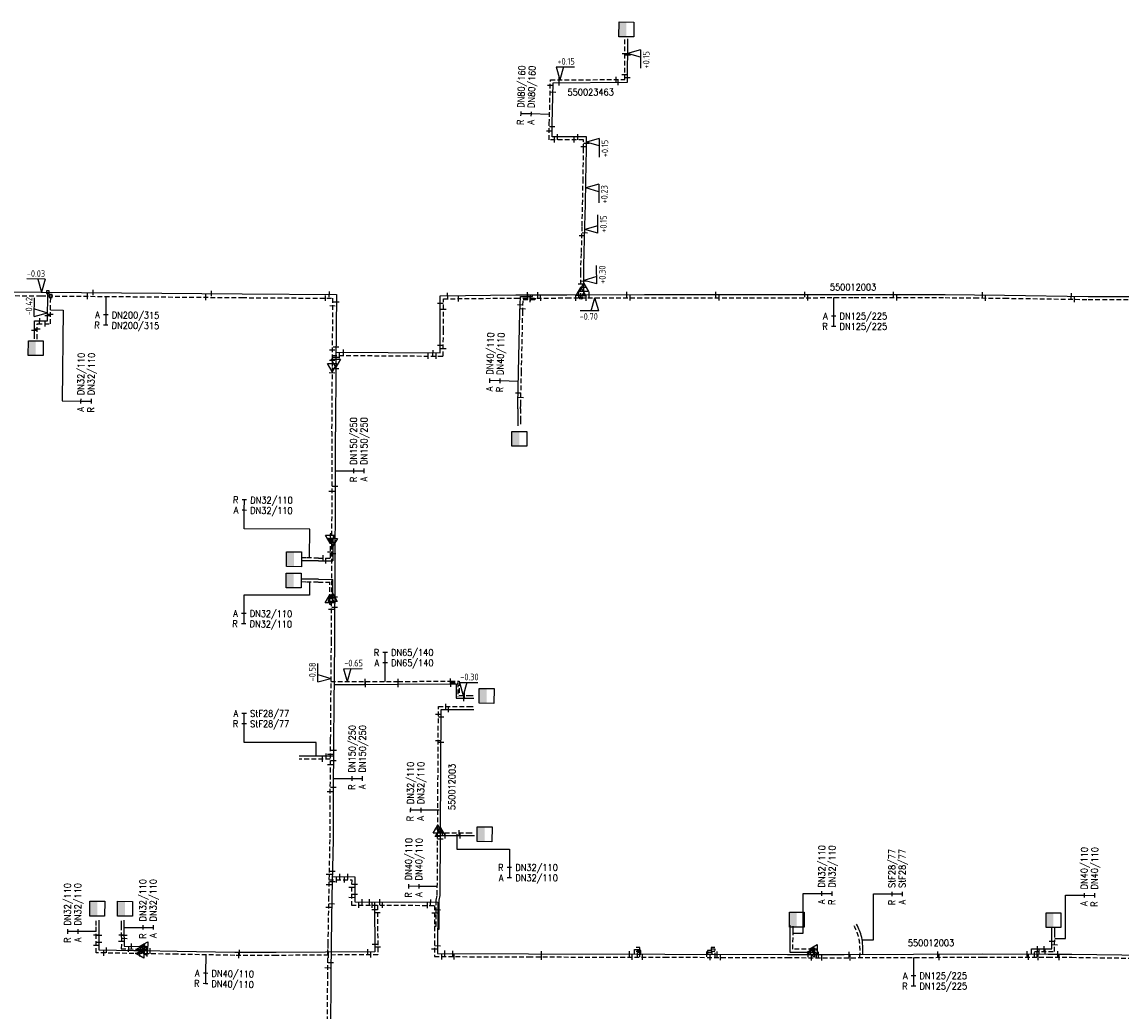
# Model space of a CAD drawing. Header units: millimetres. Extents: x 0 to 118862798, y 0 to 490252104.
# Tile 7 of 12: x 115270533 to 115419053, y 489338909 to 489472516. Entities that reach past the tile are written whole.
import ezdxf
from ezdxf.enums import TextEntityAlignment as Align

# ---------------------------------------------------------------- set-up
doc = ezdxf.new("R2010")
doc.units = ezdxf.units.MM
doc.header["$LTSCALE"] = 200
doc.linetypes.add('HIDDEN2', pattern=[4.7625, 3.175, -1.5875])
for name, color, linetype in [('WW-C-kastWM', 7, 'Continuous'), ('WW-C-mof', 7, 'Continuous'), ('WW-C-tstuk', 7, 'Continuous'), ('WW-C-VERLOOP', 7, 'Continuous'), ('WW-I-diam', 7, 'Continuous'), ('WW-I-info', 7, 'Continuous'), ('WW-I-NAP', 7, 'Continuous'), ('WW-L-aanvoer', 3, 'Continuous'), ('WW-L-retour', 3, 'HIDDEN2')]:
    doc.layers.add(name, color=color, linetype=linetype)
doc.styles.add('DIN17', font='ROMANS.SHX', dxfattribs={"width": 0.9})
doc.styles.add('ISOCP', font='ISOCP.SHX')

# ---------------------------------------------------------------- blocks, each defined once
blk = doc.blocks.new('LR-DIAB2')
at = {"color": 0, "linetype": 'Continuous', "lineweight": -3}
blk.add_line((0, 5), (0, 7.8), dxfattribs=at)
at = {"color": 0, "lineweight": -3}
blk.add_line((0, 0), (0, 5), dxfattribs=at)
for points in [[(0.61, 7.8), (0, 7.8), (-0.61, 7.8)], [(0.61, 5), (0, 5), (-0.61, 5)]]:
    blk.add_lwpolyline(points, dxfattribs=at)
at = {"color": 1, "lineweight": -3, "style": 'DIN17', "width": 0.9}
for tag, p in [('*1', (-1.61, 7.8)), ('*2', (-1.61, 5.02))]:
    blk.add_attdef(tag, text='', height=1.8, dxfattribs=at).set_placement(p, align=Align.MIDDLE_RIGHT)
for tag, p in [('*11', (1.61, 7.8)), ('*12', (1.61, 5))]:
    blk.add_attdef(tag, text='', height=1.8, dxfattribs=at).set_placement(p, align=Align.MIDDLE_LEFT)
blk = doc.blocks.new('LR-DIAO2')
at = {"color": 0, "lineweight": -3}
blk.add_line((0, 0), (0, -5), dxfattribs=at)
at = {"color": 0, "linetype": 'Continuous', "lineweight": -3}
blk.add_line((0, -5), (0, -7.8), dxfattribs=at)
at = {"color": 0, "lineweight": -3}
for points in [[(0.61, -5), (0, -5), (-0.61, -5)], [(0.61, -7.8), (0, -7.8), (-0.61, -7.8)]]:
    blk.add_lwpolyline(points, dxfattribs=at)
at = {"color": 1, "lineweight": -3, "style": 'DIN17', "width": 0.9}
for tag, p in [('*1', (-1.61, -5)), ('*2', (-1.61, -7.78))]:
    blk.add_attdef(tag, text='', height=1.8, dxfattribs=at).set_placement(p, align=Align.MIDDLE_RIGHT)
for tag, p in [('*11', (1.61, -5)), ('*12', (1.61, -7.8))]:
    blk.add_attdef(tag, text='', height=1.8, dxfattribs=at).set_placement(p, align=Align.MIDDLE_LEFT)
blk = doc.blocks.new('LR-mof')
at = {"color": 0, "linetype": 'ByBlock', "lineweight": -2}
blk.add_line((0, -0.75), (0, 0.75), dxfattribs=at)
blk = doc.blocks.new('LR-VERL')
at = {"color": 0, "linetype": 'ByBlock', "lineweight": -2}
blk.add_lwpolyline([(1.08, 0), (-1.08, -1.25), (-1.08, 1.25)], close=True, dxfattribs=at)
blk = doc.blocks.new('LR-smof')
at = {"color": 0, "linetype": 'ByBlock', "lineweight": -2}
blk.add_lwpolyline([(1, 0.5), (0, 0.5), (0, -0.5), (1, -0.5)], dxfattribs=at)
blk = doc.blocks.new('nap2')
at = {"color": 0, "linetype": 'Continuous', "lineweight": -3}
for p, q in [((1, 3.5), (-4, 3.5)), ((-1, 3.5), (0, 0)), ((1, 3.5), (0, 0))]:
    blk.add_line(p, q, dxfattribs=at)
at = {"color": 0, "linetype": 'Continuous', "lineweight": -3, "style": 'ISOCP'}
for tag, p in [('*1', (-1.5, 5)), ('*2', (-4, 1.5))]:
    blk.add_attdef(tag, text='', height=1.8, dxfattribs=at).set_placement(p, align=Align.MIDDLE)
blk = doc.blocks.new('nap1')
at = {"color": 0, "linetype": 'Continuous', "lineweight": -3}
for p, q in [((-1, 3.5), (0, 0)), ((-1, 3.5), (4, 3.5)), ((1, 3.5), (0, 0))]:
    blk.add_line(p, q, dxfattribs=at)
at = {"color": 0, "linetype": 'Continuous', "lineweight": -3, "style": 'ISOCP'}
for tag, p in [('*1', (1.7, 5)), ('*2', (4, 1.5))]:
    blk.add_attdef(tag, text='', height=1.8, dxfattribs=at).set_placement(p, align=Align.MIDDLE)
blk = doc.blocks.new('LR-tsb')
blk.add_circle((0, 0), 0.375)
blk = doc.blocks.new('LR-kastWM')
at = {"color": 0, "linetype": 'ByBlock', "lineweight": -3}
blk.add_lwpolyline([(-2, 2), (2, 2), (2, -2), (-2, -2)], close=True, dxfattribs=at)
at = {"color": 0}
blk.add_solid([(-2, -2), (0, -2), (-2, 2), (0, 2)], dxfattribs=at)
at = {"color": 7, "linetype": 'ByBlock', "lineweight": -3, "style": 'DIN17', "width": 0.7}
for tag, p in [('*1', (0, 5)), ('*2', (0, -5))]:
    blk.add_attdef(tag, text='', height=2.5, dxfattribs=at).set_placement(p, align=Align.MIDDLE)
at = {"color": 0, "linetype": 'ByBlock', "lineweight": -2, "style": 'DIN17', "width": 0.3, "flags": 1}
for tag, p in [('OCODE', (4.5, 1.25)), ('NCODE', (9.5, 1.25)), ('BC', (14.5, 1.25)), ('RK', (19.5, 1.25)), ('ST', (4.5, -1.25)), ('VCODE', (9.5, -1.25)), ('NIVO', (14.5, -1.25)), ('IMM', (19.5, -1.25))]:
    blk.add_attdef(tag, text='', height=1.8, dxfattribs=at).set_placement(p, align=Align.MIDDLE)
blk = doc.blocks.new('LR-tso')
blk.add_lwpolyline([(-0.375, -0.375), (0.375, -0.375), (0.375, 0.375), (-0.375, 0.375)], close=True)
blk = doc.blocks.new('LR-hyp')
at = {"color": 7, "linetype": 'ByBlock', "lineweight": -3, "style": 'DIN17', "width": 0.9}
blk.add_attdef('*1', text='', height=1.8, dxfattribs=at).set_placement((0, 0), align=Align.MIDDLE)
at = {"color": 7, "linetype": 'ByBlock', "lineweight": -2, "style": 'DIN17', "width": 0.9, "flags": 1}
blk.add_attdef('*2', text='', height=1.8, dxfattribs=at).set_placement((0, -5), align=Align.MIDDLE)

msp = doc.modelspace()

# ---------------------------------------------------------------- linework, layer by layer
at = {"layer": 'WW-I-diam'}
for p, q in [((115274388, 489433623), (115276087, 489433604)), ((115276087, 489433604), (115275954, 489421330)), ((115309393, 489404009), (115300525, 489404046)), ((115309364, 489400109), (115309393, 489404009)), ((115309353, 489396856), (115309340, 489395067)), ((115309340, 489395067), (115300493, 489395103)), ((115310268, 489375196), (115300528, 489375196)), ((115310268, 489373329), (115310268, 489375196)), ((115329248, 489362795), (115329248, 489360782)), ((115329248, 489360782), (115336341, 489360782)), ((115375985, 489349416), (115375990, 489354790)), ((115385481, 489348516), (115385481, 489354723)), ((115411425, 489348699), (115411429, 489354555)), ((115374641, 489349426), (115375985, 489349416)), ((115383971, 489348516), (115385481, 489348516)), ((115409964, 489348710), (115411425, 489348699))]:
    msp.add_line(p, q, dxfattribs=at)
at = {"layer": 'WW-L-aanvoer'}
for p, q in [((115352288, 489464370), (115352319, 489470239)), ((115342112, 489458758), (115342251, 489464312)), ((115342251, 489464312), (115352288, 489464370)), ((115342112, 489456984), (115342112, 489458758)), ((115346732, 489456984), (115342112, 489456984)), ((115346732, 489455355), (115346732, 489456984)), ((115346669, 489450997), (115346732, 489455355)), ((115346610, 489447842), (115346669, 489450997)), ((115346542, 489444956), (115346610, 489447842)), ((115346458, 489441379), (115346542, 489444956)), ((115346375, 489439638), (115346458, 489441379)), ((115346379, 489438697), (115346375, 489439638)), ((115346396, 489436637), (115346379, 489438697)), ((115251075, 489436222), (115273123, 489436030)), ((115273123, 489436030), (115300258, 489435795)), ((115273991, 489432126), (115274034, 489436022)), ((115300258, 489435795), (115312984, 489435707)), ((115312984, 489435707), (115312920, 489426438)), ((115344086, 489435657), (115354569, 489435693)), ((115346399, 489435665), (115346396, 489436637)), ((115354569, 489435693), (115368778, 489435684)), ((115368778, 489435684), (115382893, 489435707)), ((115382893, 489435707), (115395170, 489435703)), ((115395170, 489435703), (115399130, 489435667)), ((115399130, 489435667), (115403196, 489435624)), ((115327004, 489435543), (115337193, 489435645)), ((115327004, 489430842), (115327004, 489435543)), ((115337193, 489435645), (115344086, 489435657)), ((115337765, 489433286), (115337822, 489435411)), ((115337822, 489435411), (115339477, 489435415)), ((115339477, 489435415), (115339482, 489435649)), ((115403196, 489435624), (115414497, 489435450)), ((115414497, 489435450), (115425875, 489435434)), ((115337592, 489425214), (115337765, 489433286)), ((115272200, 489429694), (115272227, 489432145)), ((115272227, 489432145), (115273991, 489432126)), ((115326983, 489427802), (115327004, 489430842)), ((115312930, 489427899), (115326983, 489427802)), ((115312920, 489426438), (115312856, 489417155)), ((115337488, 489420859), (115337592, 489425214)), ((115337480, 489420269), (115337488, 489420859)), ((115337480, 489420267), (115337480, 489418844)), ((115337480, 489418844), (115337480, 489417981)), ((115312823, 489417156), (115312810, 489415220)), ((115312810, 489415220), (115312808, 489408557)), ((115312808, 489408557), (115312769, 489398983)), ((115312521, 489402225), (115312510, 489399727)), ((115312525, 489402990), (115312521, 489402225)), ((115312785, 489402989), (115312525, 489402990)), ((115308883, 489399733), (115308260, 489399737)), ((115310563, 489399720), (115308883, 489399733)), ((115310565, 489399720), (115312510, 489399727)), ((115312769, 489398983), (115312715, 489388861)), ((115308865, 489397240), (115308216, 489397244)), ((115310546, 489397227), (115308865, 489397240)), ((115310546, 489397227), (115312499, 489397219)), ((115312486, 489394770), (115312499, 489397219)), ((115312483, 489394183), (115312486, 489394770)), ((115312743, 489394181), (115312483, 489394183)), ((115312715, 489388861), (115312642, 489380091)), ((115312666, 489383022), (115316890, 489383033)), ((115316890, 489383033), (115321339, 489383050)), ((115321339, 489383050), (115328400, 489383089)), ((115328400, 489383089), (115329164, 489383093)), ((115329164, 489383093), (115329175, 489381155)), ((115329175, 489381155), (115330817, 489381164)), ((115330817, 489381164), (115331528, 489381159)), ((115312642, 489380091), (115312613, 489375591)), ((115327037, 489363105), (115327138, 489379647)), ((115327138, 489379647), (115330806, 489379647)), ((115330806, 489379647), (115331519, 489379647)), ((115312613, 489375591), (115312554, 489367695)), ((115312596, 489373329), (115307940, 489373329)), ((115312554, 489367695), (115312527, 489362069)), ((115326984, 489354498), (115327037, 489363105)), ((115312527, 489362069), (115312387, 489354338)), ((115327034, 489362605), (115330696, 489362605)), ((115330696, 489362605), (115331650, 489362605)), ((115312436, 489357063), (115315473, 489357051)), ((115315473, 489357051), (115315459, 489353644)), ((115312387, 489354338), (115312274, 489347969)), ((115326841, 489353862), (115326984, 489354498)), ((115315459, 489353644), (115326665, 489353598)), ((115318142, 489353633), (115318193, 489346896)), ((115326665, 489353598), (115326637, 489346690)), ((115326841, 489349979), (115326841, 489353862)), ((115280948, 489350461), (115280948, 489351190)), ((115284349, 489350439), (115284349, 489351173)), ((115280948, 489347146), (115280948, 489350461)), ((115284349, 489348879), (115284349, 489350439)), ((115326650, 489349980), (115326841, 489349979)), ((115374241, 489346827), (115374263, 489349738)), ((115374263, 489349738), (115374269, 489350502)), ((115409590, 489349477), (115409596, 489350236)), ((115284349, 489348875), (115284327, 489347687)), ((115409574, 489347314), (115409590, 489349477)), ((115285647, 489347060), (115280948, 489347146)), ((115284327, 489347687), (115286970, 489347638)), ((115286839, 489347038), (115285647, 489347060)), ((115291489, 489346952), (115286839, 489347038)), ((115286970, 489347638), (115287350, 489347631)), ((115287339, 489347029), (115287350, 489347631)), ((115299265, 489346808), (115291489, 489346952)), ((115304844, 489346796), (115299265, 489346808)), ((115318193, 489346896), (115304844, 489346796)), ((115312274, 489347969), (115312211, 489343893)), ((115326637, 489346690), (115338938, 489346640)), ((115338938, 489346640), (115357309, 489346603)), ((115353236, 489346611), (115353236, 489347222)), ((115353236, 489347222), (115353935, 489347222)), ((115357309, 489346603), (115373879, 489346543)), ((115363714, 489346832), (115363074, 489346832)), ((115363714, 489346580), (115363714, 489346832)), ((115376997, 489346827), (115374241, 489346827)), ((115377390, 489346827), (115376997, 489346827)), ((115377390, 489346539), (115377390, 489346827)), ((115381531, 489346533), (115400261, 489346611)), ((115400261, 489346611), (115409071, 489346603)), ((115406841, 489346605), (115406841, 489347314)), ((115406841, 489347314), (115409574, 489347314)), ((115409071, 489346603), (115412277, 489346592)), ((115412277, 489346592), (115424517, 489346410)), ((115373879, 489346543), (115381531, 489346533)), ((115312211, 489343893), (115312202, 489335962))]:
    msp.add_line(p, q, dxfattribs=at)
msp.add_spline([(115384048, 489346543), (115384048, 489347700), (115383904, 489348861), (115383217, 489350640)], degree=3, dxfattribs=at)
at = {"layer": 'WW-L-retour'}
for p, q in [((115351910, 489464748), (115351939, 489470241)), ((115341732, 489458763), (115341880, 489464689)), ((115341880, 489464689), (115351910, 489464748)), ((115341732, 489456604), (115341732, 489458763)), ((115346352, 489456604), (115341732, 489456604)), ((115346352, 489455357), (115346352, 489456604)), ((115346289, 489451003), (115346352, 489455357)), ((115346230, 489447850), (115346289, 489451003)), ((115346162, 489444965), (115346230, 489447850)), ((115346078, 489441393), (115346162, 489444965)), ((115345995, 489439646), (115346078, 489441393)), ((115345999, 489438696), (115345995, 489439646)), ((115345998, 489436115), (115345999, 489438696)), ((115250563, 489435711), (115273118, 489435515)), ((115346001, 489435239), (115345998, 489436115)), ((115273118, 489435515), (115300254, 489435280)), ((115274367, 489431742), (115274408, 489435504)), ((115300254, 489435280), (115312466, 489435196)), ((115312466, 489435196), (115312401, 489425831)), ((115327429, 489435123), (115337196, 489435220)), ((115327429, 489430841), (115327429, 489435123)), ((115337196, 489435220), (115344087, 489435232)), ((115338145, 489433277), (115338192, 489435032)), ((115338192, 489435032), (115339851, 489435036)), ((115339851, 489435036), (115339854, 489435225)), ((115344087, 489435232), (115354569, 489435268)), ((115354569, 489435268), (115368778, 489435259)), ((115368778, 489435259), (115382893, 489435282)), ((115382893, 489435282), (115395168, 489435278)), ((115395168, 489435278), (115399126, 489435242)), ((115399126, 489435242), (115403191, 489435199)), ((115403191, 489435199), (115414494, 489435025)), ((115414494, 489435025), (115425874, 489435009)), ((115337972, 489425206), (115338145, 489433277)), ((115272580, 489429690), (115272602, 489431761)), ((115272602, 489431761), (115274367, 489431742)), ((115327405, 489427374), (115327429, 489430841)), ((115312412, 489427477), (115327405, 489427374)), ((115312401, 489425831), (115312341, 489417159)), ((115337868, 489420852), (115337972, 489425206)), ((115337860, 489420264), (115337868, 489420852)), ((115337860, 489420267), (115337860, 489418841)), ((115337860, 489418841), (115337860, 489417981)), ((115312373, 489417159), (115312360, 489415221)), ((115312360, 489415221), (115312358, 489408558)), ((115312358, 489408558), (115312319, 489398985)), ((115312147, 489403371), (115312143, 489402658)), ((115312337, 489403371), (115312147, 489403371)), ((115312143, 489402658), (115312132, 489400106)), ((115308886, 489400113), (115308263, 489400117)), ((115310566, 489400100), (115308886, 489400113)), ((115310564, 489400100), (115312132, 489400106)), ((115312319, 489398985), (115312265, 489388864)), ((115308862, 489396860), (115308213, 489396864)), ((115310543, 489396847), (115308862, 489396860)), ((115310544, 489396847), (115312117, 489396841)), ((115312105, 489394578), (115312117, 489396841)), ((115312101, 489393805), (115312105, 489394578)), ((115312291, 489393804), (115312101, 489393805)), ((115312265, 489388864), (115312192, 489380094)), ((115312219, 489383401), (115316889, 489383413)), ((115316889, 489383413), (115321337, 489383430)), ((115321337, 489383430), (115328398, 489383469)), ((115328398, 489383469), (115329542, 489383476)), ((115328399, 489383279), (115329353, 489383285)), ((115329353, 489383285), (115329364, 489381346)), ((115329542, 489383476), (115329553, 489381537)), ((115329553, 489381537), (115330819, 489381544)), ((115330819, 489381544), (115331530, 489381539)), ((115312192, 489380094), (115312163, 489375594)), ((115326659, 489363485), (115326760, 489380027)), ((115326760, 489380027), (115330808, 489380027)), ((115330808, 489380027), (115331519, 489380027)), ((115312163, 489375594), (115312104, 489367697)), ((115312143, 489372949), (115307940, 489372949)), ((115312104, 489367697), (115312077, 489362074)), ((115326605, 489354615), (115326659, 489363485)), ((115326656, 489362985), (115330698, 489362985)), ((115330698, 489362985), (115331650, 489362985)), ((115312077, 489362074), (115311937, 489354346)), ((115311978, 489356640), (115315046, 489356627)), ((115315046, 489356627), (115315032, 489353221)), ((115311937, 489354346), (115311824, 489347976)), ((115326461, 489353905), (115326605, 489354615)), ((115315032, 489353221), (115326239, 489353175)), ((115318526, 489353206), (115318576, 489346519)), ((115326239, 489353175), (115326210, 489346267)), ((115326461, 489350361), (115326461, 489353905)), ((115280568, 489350463), (115280568, 489351190)), ((115283969, 489350441), (115283969, 489351173)), ((115280568, 489346773), (115280568, 489350463)), ((115283969, 489348879), (115283969, 489350441)), ((115326227, 489350362), (115326461, 489350361)), ((115374625, 489347252), (115374643, 489349735)), ((115374643, 489349735), (115374649, 489350500)), ((115409970, 489349474), (115409976, 489350233)), ((115283969, 489348882), (115283940, 489347314)), ((115409951, 489346934), (115409970, 489349474)), ((115285640, 489346680), (115280568, 489346773)), ((115283940, 489347314), (115286514, 489347266)), ((115286452, 489346665), (115285640, 489346680)), ((115291482, 489346572), (115286452, 489346665)), ((115286514, 489347266), (115286963, 489347258)), ((115286952, 489346656), (115286963, 489347258)), ((115299261, 489346428), (115291482, 489346572)), ((115311824, 489347976), (115311761, 489343897)), ((115353616, 489346185), (115353616, 489346842)), ((115353616, 489346842), (115354104, 489346842)), ((115364139, 489347257), (115363576, 489347257)), ((115364139, 489346153), (115364139, 489347257)), ((115377366, 489347252), (115374625, 489347252)), ((115377815, 489347252), (115377366, 489347252)), ((115377815, 489346113), (115377815, 489347252)), ((115407221, 489346180), (115407221, 489346934)), ((115407221, 489346934), (115409951, 489346934)), ((115304845, 489346416), (115299261, 489346428)), ((115318576, 489346519), (115304845, 489346416)), ((115326210, 489346267), (115338936, 489346215)), ((115338936, 489346215), (115357307, 489346178)), ((115357307, 489346178), (115373878, 489346118)), ((115373878, 489346118), (115381532, 489346108)), ((115381532, 489346108), (115400262, 489346186)), ((115400262, 489346186), (115409070, 489346178)), ((115409070, 489346178), (115412273, 489346167)), ((115412273, 489346167), (115424695, 489345982)), ((115311761, 489343897), (115311752, 489335962))]:
    msp.add_line(p, q, dxfattribs=at)
msp.add_spline([(115383668, 489346118), (115383668, 489347676), (115383532, 489348767), (115382863, 489350503)], degree=3, dxfattribs=at)

# ---------------------------------------------------------------- block references
at = {"layer": 'WW-C-kastWM', "linetype": 'Continuous'}
for p, xscale, yscale, zscale, rotation in [((115352143, 489471510), 500.0000000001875, 500.0000000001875, 500.0000000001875, 359.6507313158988), ((115272383, 489428453), 500.0000000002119, 500.0000000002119, 500.0000000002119, 359.5345744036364), ((115337680, 489416202), 499.9999999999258, 499.9999999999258, 499.9999999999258, 359.6714745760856), ((115307256, 489399941), 500.0000000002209, 500.0000000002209, 500.0000000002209, 359.5763047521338), ((115307214, 489397069), 499.999999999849, 499.999999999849, 499.999999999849, 359.5763047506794), ((115333265, 489381479), 499.9999999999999, 499.9999999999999, 499.9999999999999, 359.6103947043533), ((115332991, 489362786), 499.9999999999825, 499.9999999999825, 499.9999999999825, 359.5763047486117), ((115280689, 489352737), 499.9999999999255, 499.9999999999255, 499.9999999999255, 359.6180351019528), ((115284440, 489352723), 499.9999999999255, 499.9999999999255, 499.9999999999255, 359.6180351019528)]:
    msp.add_blockref('LR-kastWM', p, dxfattribs=dict(at, xscale=xscale, yscale=yscale, zscale=zscale, rotation=rotation))
at = {"layer": 'WW-C-kastWM', "linetype": 'Continuous', "xscale": 500, "yscale": 500, "zscale": 500}
for p in [(115375147, 489351244), (115409799, 489351172)]:
    msp.add_blockref('LR-kastWM', p, dxfattribs=at)
at = {"layer": 'WW-C-mof', "linetype": 'Continuous'}
for name, p, xscale, yscale, zscale, rotation in [('LR-mof', (115351928, 489468233), 500, 500, 500, 89.6964), ('LR-mof', (115352307, 489468044), 500, 500, 500, 89.6964), ('LR-mof', (115351913, 489465376), 500, 500, 500, 89.6964), ('LR-mof', (115341862, 489463948), 499.9999999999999, 499.9999999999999, 499.9999999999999, 88.56540000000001), ('LR-mof', (115343050, 489464316), 500, 500, 500, 0.3320000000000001), ('LR-mof', (115343073, 489464696), 500, 500, 500, 0.3320000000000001), ('LR-mof', (115350773, 489464741), 500, 500, 500, 0.3320000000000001), ('LR-mof', (115351045, 489464363), 500, 500, 500, 0.3320000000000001), ('LR-mof', (115352291, 489464980), 500, 500, 500, 89.6964), ('LR-mof', (115342219, 489463019), 499.9999999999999, 499.9999999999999, 499.9999999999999, 88.56540000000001), ('LR-mof', (115342112, 489458371), 500, 500, 500, 90), ('LR-mof', (115341732, 489457747), 500, 500, 500, 90), ('LR-mof', (115346352, 489455637), 500, 500, 500, 90), ('LR-mof', (115346732, 489456098), 500, 500, 500, 90), ('LR-mof', (115346131, 489443634), 500, 500, 500, 88.6495), ('LR-mof', (115346520, 489444006), 500, 500, 500, 88.6495), ('LR-mof', (115346388, 489437527), 499.9999999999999, 499.9999999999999, 499.9999999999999, 270.475), ('LR-mof', (115279370, 489435461), 500, 500, 500, 359.5035), ('LR-mof', (115280157, 489435969), 500, 500, 500, 359.5035), ('LR-mof', (115295360, 489435323), 500, 500, 500, 359.5035), ('LR-mof', (115296112, 489435831), 500, 500, 500, 359.5035), ('LR-mof', (115338776, 489435648), 500.0000000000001, 500.0000000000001, 500.0000000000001, 0.1029), ('LR-mof', (115338810, 489435413), 500.0000000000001, 500.0000000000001, 500.0000000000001, 0.138), ('LR-mof', (115340166, 489435650), 500.0000000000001, 500.0000000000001, 500.0000000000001, 0.1029), ('LR-mof', (115345998, 489437089), 499.9999999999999, 499.9999999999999, 499.9999999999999, 89.97500000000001), ('LR-mof', (115345699, 489435663), 500, 500, 500, 0.1969), ('LR-mof', (115347099, 489435668), 500, 500, 500, 0.1969), ('LR-mof', (115352209, 489435685), 500, 500, 500, 0.1969), ('LR-mof', (115364215, 489435687), 500.0000000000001, 500.0000000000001, 500.0000000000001, 359.9632), ('LR-mof', (115376217, 489435696), 499.9999999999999, 499.9999999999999, 499.9999999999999, 0.09269999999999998), ('LR-mof', (115388215, 489435705), 500.0000000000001, 500.0000000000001, 500.0000000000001, 359.9785), ('LR-mof', (115400230, 489435655), 499.9999999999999, 499.9999999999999, 499.9999999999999, 359.3908), ('LR-mof', (115412217, 489435485), 499.9999999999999, 499.9999999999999, 499.9999999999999, 359.1186), ('LR-mof', (115329455, 489435143), 500, 500, 500, 0.5721), ('LR-mof', (115339153, 489435034), 500.0000000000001, 500.0000000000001, 500.0000000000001, 0.138), ('LR-mof', (115339182, 489435224), 500.0000000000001, 500.0000000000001, 500.0000000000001, 0.1029), ('LR-mof', (115340563, 489435226), 500.0000000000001, 500.0000000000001, 500.0000000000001, 0.1029), ('LR-mof', (115345301, 489435237), 500, 500, 500, 0.1969), ('LR-mof', (115346701, 489435241), 500, 500, 500, 0.1969), ('LR-mof', (115352634, 489435262), 500, 500, 500, 0.1969), ('LR-mof', (115364663, 489435262), 500.0000000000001, 500.0000000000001, 500.0000000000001, 359.9632), ('LR-mof', (115376653, 489435272), 499.9999999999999, 499.9999999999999, 499.9999999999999, 0.09269999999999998), ('LR-mof', (115388646, 489435280), 500.0000000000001, 500.0000000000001, 500.0000000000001, 359.9785), ('LR-mof', (115400626, 489435226), 499.9999999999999, 499.9999999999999, 499.9999999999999, 359.3908), ('LR-mof', (115412639, 489435045), 499.9999999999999, 499.9999999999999, 499.9999999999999, 359.1186), ('LR-mof', (115273999, 489432833), 500.0000000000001, 500.0000000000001, 500.0000000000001, 89.37550000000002), ('LR-mof', (115274381, 489433010), 500.0000000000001, 500.0000000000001, 500.0000000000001, 89.37550000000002), ('LR-mof', (115327429, 489433676), 500, 500, 500, 89.9994), ('LR-mof', (115272916, 489432138), 500.0000000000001, 500.0000000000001, 500.0000000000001, 359.3755), ('LR-mof', (115273648, 489431750), 500.0000000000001, 500.0000000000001, 500.0000000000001, 359.3755), ('LR-mof', (115272212, 489430850), 500.0000000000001, 500.0000000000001, 500.0000000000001, 89.37550000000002), ('LR-mof', (115272594, 489431031), 500.0000000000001, 500.0000000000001, 500.0000000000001, 89.37550000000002), ('LR-mof', (115325369, 489427388), 500.0000000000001, 500.0000000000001, 500.0000000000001, 359.6030999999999), ('LR-mof', (115312915, 489425647), 500, 500, 500, 89.6031), ('LR-mof', (115312398, 489425099), 500, 500, 500, 89.6031), ('LR-mof', (115337524, 489422360), 499.9999999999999, 499.9999999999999, 499.9999999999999, 88.622), ('LR-mof', (115337890, 489421763), 499.9999999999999, 499.9999999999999, 499.9999999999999, 88.622), ('LR-mof', (115312358, 489409097), 500, 500, 500, 89.9815), ('LR-mof', (115312808, 489409745), 500, 500, 500, 89.9815), ('LR-mof', (115312135, 489400908), 500, 500, 500, 89.73859999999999), ('LR-mof', (115312514, 489400665), 500, 500, 500, 89.73859999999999), ('LR-mof', (115312296, 489394669), 500.0000000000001, 500.0000000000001, 500.0000000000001, 89.69720000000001), ('LR-mof', (115312486, 489394770), 500.0000000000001, 500.0000000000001, 500.0000000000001, 89.69720000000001), ('LR-mof', (115312747, 489394810), 500.0000000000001, 500.0000000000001, 500.0000000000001, 89.69720000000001), ('LR-mof', (115312288, 489393137), 500.0000000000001, 500.0000000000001, 500.0000000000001, 89.69720000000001), ('LR-mof', (115312739, 489393402), 500.0000000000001, 500.0000000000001, 500.0000000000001, 89.69720000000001), ('LR-mof', (115316865, 489383413), 500, 500, 500, 0.1539), ('LR-mof', (115321337, 489383430), 500, 500, 500, 0.3199), ('LR-mof', (115328388, 489383469), 500, 500, 500, 0.3199), ('LR-mof', (115316923, 489383033), 500, 500, 500, 0.2112), ('LR-mof', (115321334, 489383050), 500, 500, 500, 0.2112), ('LR-mof', (115328417, 489383089), 500, 500, 500, 0.3199), ('LR-mof', (115330191, 489381160), 500, 500, 500, 0.3199), ('LR-mof', (115330295, 489381541), 500, 500, 500, 0.3199), ('LR-mof', (115326732, 489375408), 499.9999999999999, 499.9999999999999, 499.9999999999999, 89.64850000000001), ('LR-mof', (115327111, 489375183), 499.9999999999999, 499.9999999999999, 499.9999999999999, 89.64850000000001), ('LR-mof', (115312148, 489373569), 499.9999999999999, 499.9999999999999, 499.9999999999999, 89.5735), ('LR-mof', (115312602, 489374094), 499.9999999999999, 499.9999999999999, 499.9999999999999, 89.5735), ('LR-mof', (115312137, 489372148), 499.9999999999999, 499.9999999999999, 499.9999999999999, 89.5735), ('LR-mof', (115312591, 489372689), 499.9999999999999, 499.9999999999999, 499.9999999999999, 89.5735), ('LR-mof', (115312564, 489369090), 499.9999999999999, 499.9999999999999, 499.9999999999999, 89.5735), ('LR-mof', (115312110, 489368525), 499.9999999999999, 499.9999999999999, 499.9999999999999, 89.5735), ('LR-mof', (115311911, 489352886), 500, 500, 500, 88.9859), ('LR-mof', (115312370, 489353366), 500, 500, 500, 88.9859), ('LR-mof', (115280568, 489349163), 500, 500, 500, 90), ('LR-mof', (115280948, 489349123), 500, 500, 500, 90), ('LR-mof', (115283969, 489349136), 500, 500, 500, 90), ('LR-mof', (115284349, 489349098), 500, 500, 500, 90), ('LR-mof', (115409581, 489348286), 499.9999999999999, 499.9999999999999, 499.9999999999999, 89.5763), ('LR-mof', (115299800, 489346427), 500, 500, 500, 359.8781), ('LR-mof', (115299890, 489346806), 500, 500, 500, 359.8781), ('LR-mof', (115311844, 489346849), 500, 500, 500, 0.4311), ('LR-mof', (115311905, 489346469), 500, 500, 500, 0.4311), ('LR-mof', (115328713, 489346682), 500, 500, 500, 359.7647), ('LR-mof', (115328869, 489346256), 500, 500, 500, 359.7647), ('LR-mof', (115340684, 489346636), 500.0000000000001, 500.0000000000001, 500.0000000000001, 359.8847), ('LR-mof', (115340692, 489346211), 500.0000000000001, 500.0000000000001, 500.0000000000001, 359.8847), ('LR-smof', (115353935, 489347222), 500, 500, 500, 180), ('LR-smof', (115354104, 489346842), 500, 500, 500, 180), ('LR-mof', (115382221, 489346536), 500, 500, 500, 0.2389), ('LR-mof', (115394188, 489346586), 500, 500, 500, 0.2389), ('LR-mof', (115406255, 489346606), 500, 500, 500, 359.946), ('LR-mof', (115406423, 489346181), 500, 500, 500, 359.946), ('LR-mof', (115407581, 489346605), 500, 500, 500, 359.946), ('LR-mof', (115409958, 489347825), 499.9999999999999, 499.9999999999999, 499.9999999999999, 89.5763), ('LR-mof', (115410402, 489346598), 500, 500, 500, 359.7969000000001), ('LR-mof', (115312235, 489345411), 500.0000000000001, 500.0000000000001, 500.0000000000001, 89.1148), ('LR-mof', (115382344, 489346112), 500, 500, 500, 0.2389), ('LR-mof', (115394354, 489346162), 500, 500, 500, 0.2389), ('LR-mof', (115407727, 489346173), 500, 500, 500, 359.946), ('LR-mof', (115410582, 489346173), 500, 500, 500, 359.7969000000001), ('LR-mof', (115311774, 489344723), 500.0000000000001, 500.0000000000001, 500.0000000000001, 89.1148)]:
    msp.add_blockref(name, p, dxfattribs=dict(at, xscale=xscale, yscale=yscale, zscale=zscale, rotation=rotation))
at = {"layer": 'WW-C-mof', "linetype": 'Continuous', "xscale": 500, "yscale": 500, "zscale": 500}
for name, p in [('LR-mof', (115342422, 489456604)), ('LR-mof', (115342821, 489456984)), ('LR-mof', (115345075, 489456604)), ('LR-mof', (115345574, 489456984)), ('LR-mof', (115311085, 489372949)), ('LR-mof', (115311586, 489373329)), ('LR-mof', (115329575, 489362984)), ('LR-mof', (115329687, 489362605)), ('LR-smof', (115363074, 489346832)), ('LR-smof', (115363576, 489347257)), ('LR-mof', (115407628, 489347314)), ('LR-mof', (115407863, 489346934)), ('LR-mof', (115408546, 489347314)), ('LR-mof', (115408698, 489346934))]:
    msp.add_blockref(name, p, dxfattribs=at)
at = {"layer": 'WW-C-mof'}
for p, xscale, yscale, zscale, rotation in [((115311985, 489435714), 500.0000000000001, 500.0000000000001, 500.0000000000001, 179.6030527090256), ((115328004, 489435553), 499.9999999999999, 499.9999999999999, 499.9999999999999, 0.5721317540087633), ((115345998, 489436115), 500, 500, 500, 90.1969), ((115346396, 489436637), 500, 500, 500, 90.1969), ((115311466, 489435202), 500, 500, 500, 179.603052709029), ((115312459, 489434196), 499.9999999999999, 499.9999999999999, 499.9999999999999, 269.6030527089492), ((115312978, 489434707), 500.0000000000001, 500.0000000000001, 500.0000000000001, 269.6030527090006), ((115327004, 489434543), 500, 500, 500, 269.999420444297), ((115337792, 489434285), 499.9999999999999, 499.9999999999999, 499.9999999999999, 88.46845234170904), ((115338158, 489433753), 500, 500, 500, 88.46845234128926), ((115312935, 489428599), 500.0000000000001, 500.0000000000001, 500.0000000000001, 89.60305270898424), ((115313930, 489427892), 499.9999999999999, 499.9999999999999, 499.9999999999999, 359.6030527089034), ((115326990, 489428802), 500.0000000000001, 500.0000000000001, 500.0000000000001, 89.60305270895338), ((115327412, 489428374), 500.0000000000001, 500.0000000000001, 500.0000000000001, 89.6030527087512), ((115312408, 489426778), 500.0000000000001, 500.0000000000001, 500.0000000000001, 89.60305270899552), ((115312417, 489428177), 500.0000000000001, 500.0000000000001, 500.0000000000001, 89.60305270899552), ((115312926, 489427199), 500.0000000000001, 500.0000000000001, 500.0000000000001, 89.60305270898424), ((115313412, 489427471), 500, 500, 500, 359.6030527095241), ((115325983, 489427808), 500, 500, 500, 179.6030527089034), ((115326405, 489427381), 500, 500, 500, 179.6030527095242), ((115312143, 489402658), 500, 500, 500, 269.7386), ((115312521, 489402225), 500, 500, 500, 269.7386), ((115311132, 489400102), 500.0000000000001, 500.0000000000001, 500.0000000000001, 180.187229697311), ((115311510, 489399723), 500.0000000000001, 500.0000000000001, 500.0000000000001, 180.1872296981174), ((115312105, 489394578), 500.0000000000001, 500.0000000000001, 500.0000000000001, 89.69720000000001), ((115326754, 489379027), 500, 500, 500, 269.6484836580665), ((115327132, 489378647), 499.9999999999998, 499.9999999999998, 499.9999999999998, 269.6484836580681), ((115326659, 489363485), 500, 500, 500, 89.64848365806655), ((115327037, 489363105), 500.0000000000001, 500.0000000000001, 500.0000000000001, 89.64848365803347), ((115326653, 489362485), 500, 500, 500, 89.64848365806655), ((115327030, 489362105), 500.0000000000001, 500.0000000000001, 500.0000000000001, 89.64848365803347), ((115311991, 489357340), 499.9999999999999, 499.9999999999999, 499.9999999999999, 88.96349049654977), ((115312449, 489357763), 500, 500, 500, 88.96349049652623), ((115312978, 489356636), 500.0000000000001, 500.0000000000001, 500.0000000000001, 359.7647305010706), ((115313436, 489357059), 500, 500, 500, 359.7647305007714), ((115314046, 489356631), 500, 500, 500, 179.7647305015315), ((115314473, 489357055), 500, 500, 500, 179.7647305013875), ((115311966, 489355940), 499.9999999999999, 499.9999999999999, 499.9999999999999, 88.96349049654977), ((115312423, 489356363), 500, 500, 500, 88.96349049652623), ((115315042, 489355627), 499.9999999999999, 499.9999999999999, 499.9999999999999, 269.7647305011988), ((115315468, 489356051), 499.9999999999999, 499.9999999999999, 499.9999999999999, 269.7647305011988), ((115315036, 489354221), 499.9999999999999, 499.9999999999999, 499.9999999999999, 89.76473050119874), ((115315463, 489354644), 499.9999999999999, 499.9999999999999, 499.9999999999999, 89.76473050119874), ((115316459, 489353640), 499.9999999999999, 499.9999999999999, 499.9999999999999, 359.7647305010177), ((115317442, 489353636), 499.9999999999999, 499.9999999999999, 499.9999999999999, 359.7647305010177), ((115318842, 489353630), 499.9999999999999, 499.9999999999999, 499.9999999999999, 359.7647305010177), ((115316032, 489353216), 499.9999999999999, 499.9999999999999, 499.9999999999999, 359.7647305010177), ((115318150, 489352633), 499.9999999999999, 499.9999999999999, 499.9999999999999, 270.4311269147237), ((115317826, 489353209), 499.9999999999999, 499.9999999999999, 499.9999999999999, 359.7647305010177), ((115319226, 489353203), 499.9999999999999, 499.9999999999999, 499.9999999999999, 359.7647305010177), ((115325239, 489353179), 499.9999999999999, 499.9999999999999, 499.9999999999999, 179.7647305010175), ((115325665, 489353602), 499.9999999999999, 499.9999999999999, 499.9999999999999, 179.7647305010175), ((115326661, 489352598), 500, 500, 500, 269.7647305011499), ((115318533, 489352206), 500, 500, 500, 270.4311269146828), ((115326234, 489352175), 500, 500, 500, 269.7647305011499), ((115280948, 489348146), 500, 500, 500, 90), ((115283958, 489348314), 500, 500, 500, 88.94740839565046), ((115284345, 489348686), 499.9999999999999, 499.9999999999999, 499.9999999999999, 88.94740839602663), ((115285327, 489347668), 500.0000000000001, 500.0000000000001, 500.0000000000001, 358.9474083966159), ((115280568, 489347773), 500, 500, 500, 90), ((115281568, 489346755), 500, 500, 500, 358.9474083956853), ((115281948, 489347128), 500.0000000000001, 500.0000000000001, 500.0000000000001, 358.9474083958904), ((115284940, 489347295), 500.0000000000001, 500.0000000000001, 500.0000000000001, 358.9474083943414), ((115286452, 489346665), 500.0000000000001, 500.0000000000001, 500.0000000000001, 358.947408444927), ((115286514, 489347266), 499.9999999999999, 499.9999999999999, 499.9999999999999, 178.9474), ((115286839, 489347038), 499.9999999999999, 499.9999999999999, 499.9999999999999, 358.9474083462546), ((115286970, 489347638), 499.9999999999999, 499.9999999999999, 499.9999999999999, 178.9474), ((115287452, 489346647), 500.0000000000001, 500.0000000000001, 500.0000000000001, 358.947408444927), ((115287839, 489347020), 499.9999999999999, 499.9999999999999, 499.9999999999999, 358.9474083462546), ((115317193, 489346889), 500, 500, 500, 180.4311269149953), ((115317576, 489346512), 500, 500, 500, 180.4311269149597), ((115318186, 489347896), 500, 500, 500, 90.43112691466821), ((115318568, 489347519), 500.0000000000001, 500.0000000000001, 500.0000000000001, 90.43112691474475), ((115326214, 489347267), 500, 500, 500, 89.76473050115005), ((115326641, 489347690), 500, 500, 500, 89.76473050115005), ((115327210, 489346263), 500.0000000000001, 500.0000000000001, 500.0000000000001, 359.7647305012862), ((115327637, 489346686), 499.9999999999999, 499.9999999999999, 499.9999999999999, 359.7647305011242), ((115352536, 489346612), 500.0000000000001, 500.0000000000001, 500.0000000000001, 359.8846598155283), ((115352916, 489346187), 500.0000000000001, 500.0000000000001, 500.0000000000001, 359.8846598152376), ((115353936, 489346610), 500.0000000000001, 500.0000000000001, 500.0000000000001, 359.8846598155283), ((115354316, 489346184), 500.0000000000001, 500.0000000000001, 500.0000000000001, 359.8846598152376), ((115363014, 489346582), 499.9999999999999, 499.9999999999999, 499.9999999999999, 359.7935703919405), ((115364414, 489346577), 499.9999999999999, 499.9999999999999, 499.9999999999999, 359.7935703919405), ((115376690, 489346539), 500.0000000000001, 500.0000000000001, 500.0000000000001, 359.9268216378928), ((115376997, 489346827), 500, 500, 500, 180), ((115377366, 489347252), 500, 500, 500, 180), ((115378090, 489346538), 500.0000000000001, 500.0000000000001, 500.0000000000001, 359.9268216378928), ((115363439, 489346156), 500.0000000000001, 500.0000000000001, 500.0000000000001, 359.7935703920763), ((115364839, 489346151), 500.0000000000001, 500.0000000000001, 500.0000000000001, 359.7935703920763), ((115377115, 489346114), 499.9999999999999, 499.9999999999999, 499.9999999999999, 359.9268216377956), ((115378515, 489346112), 499.9999999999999, 499.9999999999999, 499.9999999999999, 359.9268216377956)]:
    msp.add_blockref('LR-mof', p, dxfattribs=dict(at, xscale=xscale, yscale=yscale, zscale=zscale, rotation=rotation))
at = {"layer": 'WW-C-mof', "xscale": 500, "yscale": 500, "zscale": 500}
for p in [(115327760, 489380027), (115328138, 489379647), (115327311, 489362985), (115327689, 489362605)]:
    msp.add_blockref('LR-mof', p, dxfattribs=at)
at = {"layer": 'WW-C-tstuk', "linetype": 'Continuous'}
for name, p, xscale, yscale, zscale, rotation in [('LR-tso', (115274034, 489436022), 500.0000000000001, 500.0000000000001, 500.0000000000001, 269.3754999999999), ('LR-tso', (115274408, 489435504), 500.0000000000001, 500.0000000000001, 500.0000000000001, 269.3754999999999), ('LR-tsb', (115346399, 489435665), 500, 500, 500, 0.1969), ('LR-tsb', (115346001, 489435239), 500, 500, 500, 0.1969)]:
    msp.add_blockref(name, p, dxfattribs=dict(at, xscale=xscale, yscale=yscale, zscale=zscale, rotation=rotation))
at = {"layer": 'WW-C-VERLOOP', "linetype": 'Continuous'}
for p, xscale, yscale, zscale, rotation in [((115346396, 489436637), 500, 500, 500, 90.1969), ((115345998, 489436115), 500, 500, 500, 90.1969), ((115312920, 489426438), 500.0000000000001, 500.0000000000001, 500.0000000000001, 269.6030999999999), ((115312401, 489425831), 500.0000000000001, 500.0000000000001, 500.0000000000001, 269.6030999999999), ((115312143, 489402658), 500, 500, 500, 269.7386), ((115312521, 489402225), 500, 500, 500, 269.7386), ((115312105, 489394578), 500.0000000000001, 500.0000000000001, 500.0000000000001, 89.69720000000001), ((115312486, 489394770), 500.0000000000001, 500.0000000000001, 500.0000000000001, 89.69720000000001), ((115326659, 489363485), 499.9999999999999, 499.9999999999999, 499.9999999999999, 89.64850000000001), ((115327037, 489363105), 499.9999999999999, 499.9999999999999, 499.9999999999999, 89.64850000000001), ((115286970, 489347638), 499.9999999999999, 499.9999999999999, 499.9999999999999, 178.9474), ((115286452, 489346665), 499.9999999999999, 499.9999999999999, 499.9999999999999, 178.9474), ((115286514, 489347266), 499.9999999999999, 499.9999999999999, 499.9999999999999, 178.9474), ((115286839, 489347038), 499.9999999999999, 499.9999999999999, 499.9999999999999, 178.9474), ((115376997, 489346827), 500, 500, 500, 180), ((115377366, 489347252), 500, 500, 500, 180)]:
    msp.add_blockref('LR-VERL', p, dxfattribs=dict(at, xscale=xscale, yscale=yscale, zscale=zscale, rotation=rotation))
at = {"layer": 'WW-I-diam', "linetype": 'Continuous'}
for name, p, xscale, yscale, zscale, rotation, values in [('LR-DIAB2', (115341764, 489460028), 500.0000000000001, 500.0000000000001, 500.0000000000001, 88.56544178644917, {'*1': 'R', '*11': 'DN80/160', '*2': 'A', '*12': 'DN80/160'}), ('LR-DIAB2', (115337563, 489423969), 499.9999999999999, 499.9999999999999, 499.9999999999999, 88.62199955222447, {'*1': 'A', '*11': 'DN40/110', '*2': 'R', '*12': 'DN40/110'}), ('LR-DIAO2', (115275954, 489421330), 499.9999999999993, 499.9999999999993, 499.9999999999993, 89.37549946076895, {'*1': 'A', '*11': 'DN32/110', '*2': 'R', '*12': 'DN32/110'}), ('LR-DIAO2', (115312809, 489411888), 500, 500, 500, 89.98148088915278, {'*1': 'R', '*11': 'DN150/250', '*2': 'A', '*12': 'DN150/250'}), ('LR-DIAB2', (115300525, 489404046), 499.9999999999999, 499.9999999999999, 499.9999999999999, 359.5763047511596, {'*1': 'R', '*11': 'DN32/110', '*2': 'A', '*12': 'DN32/110'}), ('LR-DIAO2', (115300493, 489395103), 499.9999999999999, 499.9999999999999, 499.9999999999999, 359.5763047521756, {'*1': 'A', '*11': 'DN32/110', '*2': 'R', '*12': 'DN32/110'}), ('LR-DIAB2', (115319574, 489383423), 500, 500, 500, 0.211245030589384, {'*1': 'R', '*11': 'DN65/140', '*2': 'A', '*12': 'DN65/140'}), ('LR-DIAO2', (115312574, 489370336), 500, 500, 500, 89.57349440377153, {'*1': 'R', '*11': 'DN150/250', '*2': 'A', '*12': 'DN150/250'}), ('LR-DIAB2', (115326865, 489366036), 500, 500, 500, 89.64848365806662, {'*1': 'R', '*11': 'DN32/110', '*2': 'A', '*12': 'DN32/110'}), ('LR-DIAB2', (115326611, 489355733), 500, 500, 500, 89.64848365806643, {'*1': 'R', '*11': 'DN40/110', '*2': 'A', '*12': 'DN40/110'}), ('LR-DIAO2', (115375990, 489354790), 500.0000000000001, 500.0000000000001, 500.0000000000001, 89.57630475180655, {'*1': 'A', '*11': 'DN32/110', '*2': 'R', '*12': 'DN32/110'}), ('LR-DIAO2', (115385481, 489354723), 500, 500, 500, 90, {'*1': 'R', '*11': 'StF28/77', '*2': 'A', '*12': 'StF28/77'}), ('LR-DIAO2', (115411429, 489354555), 500.0000000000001, 500.0000000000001, 500.0000000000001, 89.57630475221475, {'*1': 'A', '*11': 'DN40/110', '*2': 'R', '*12': 'DN40/110'}), ('LR-DIAB2', (115280568, 489349655), 500, 500, 500, 90, {'*1': 'R', '*11': 'DN32/110', '*2': 'A', '*12': 'DN32/110'}), ('LR-DIAO2', (115284349, 489350207), 500, 500, 500, 90, {'*1': 'R', '*11': 'DN32/110', '*2': 'A', '*12': 'DN32/110'}), ('LR-DIAO2', (115295371, 489346500), 500, 500, 500, 358.9342623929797, {'*1': 'A', '*11': 'DN40/110', '*2': 'R', '*12': 'DN40/110'}), ('LR-DIAO2', (115390897, 489346147), 500.0000000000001, 500.0000000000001, 500.0000000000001, 0.238875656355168, {'*1': 'A', '*11': 'DN125/225', '*2': 'R', '*12': 'DN125/225'})]:
    msp.add_blockref(name, p, dxfattribs=dict(at, xscale=xscale, yscale=yscale, zscale=zscale, rotation=rotation)).add_auto_attribs(values)
at = {"layer": 'WW-I-diam', "xscale": 500, "yscale": 500, "zscale": 500}
for p, rotation, values in [((115281864, 489435440), 359.5035348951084, {'*1': 'A', '*11': 'DN200/315', '*2': 'R', '*12': 'DN200/315'}), ((115380116, 489435278), 0.092652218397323, {'*1': 'A', '*11': 'DN125/225', '*2': 'R', '*12': 'DN125/225'})]:
    msp.add_blockref('LR-DIAO2', p, dxfattribs=dict(at, rotation=rotation)).add_auto_attribs(values)
at = {"layer": 'WW-I-diam', "linetype": 'Continuous', "xscale": 500, "yscale": 500, "zscale": 500}
for name, p, values in [('LR-DIAB2', (115300528, 489375196), {'*1': 'A', '*11': 'StF28/77', '*2': 'R', '*12': 'StF28/77'}), ('LR-DIAO2', (115336341, 489360782), {'*1': 'R', '*11': 'DN32/110', '*2': 'A', '*12': 'DN32/110'})]:
    msp.add_blockref(name, p, dxfattribs=at).add_auto_attribs(values)
at = {"layer": 'WW-I-info', "linetype": 'Continuous'}
for p, xscale, yscale, zscale, rotation, values in [((115347317, 489463041), 500.0000000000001, 500.0000000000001, 500.0000000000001, 0.332024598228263, {'*1': '550023463'}), ((115382743, 489436705), 500.0000000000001, 500.0000000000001, 500.0000000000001, 359.9785179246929, {'*1': '550012003'}), ((115328582, 489369179), 499.9999999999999, 499.9999999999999, 499.9999999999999, 89.64848365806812, {'*1': '550012003'}), ((115393269, 489348114), 500, 500, 500, 0.2388756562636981, {'*1': '550012003'})]:
    msp.add_blockref('LR-hyp', p, dxfattribs=dict(at, xscale=xscale, yscale=yscale, zscale=zscale, rotation=rotation)).add_auto_attribs(values)
at = {"layer": 'WW-I-NAP', "linetype": 'Continuous'}
ref = msp.add_blockref('nap1', (115352308, 489468276), dxfattribs=dict(at, xscale=500, yscale=500, zscale=500, rotation=269.6964324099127))
ref.add_attrib('*1', '+0.15', dxfattribs={"layer": '0', "color": 1, "linetype": 'Continuous', "lineweight": -3, "height": 900, "rotation": 89.69643, "style": 'ISOCP'}).set_placement((115354804, 489467413), align=Align.MIDDLE)
ref = msp.add_blockref('nap1', (115343161, 489464697), dxfattribs=dict(at, xscale=500.0000000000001, yscale=500.0000000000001, zscale=500.0000000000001, rotation=0.3320245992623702))
ref.add_attrib('*1', '+0.15', dxfattribs={"layer": '0', "color": 1, "linetype": 'Continuous', "lineweight": -3, "height": 900, "rotation": 0.33202, "style": 'ISOCP'}).set_placement((115343997, 489467202), align=Align.MIDDLE)
ref = msp.add_blockref('nap1', (115346732, 489456273), dxfattribs=dict(at, xscale=500, yscale=500, zscale=500, rotation=270))
ref.add_attrib('*1', '+0.15', dxfattribs={"layer": '0', "color": 1, "linetype": 'Continuous', "lineweight": -3, "height": 900, "rotation": 90, "style": 'ISOCP'}).set_placement((115349232, 489455422), align=Align.MIDDLE)
ref = msp.add_blockref('nap1', (115346652, 489450092), dxfattribs=dict(at, xscale=500, yscale=500, zscale=500, rotation=270))
ref.add_attrib('*1', '+0.23', dxfattribs={"layer": '0', "color": 1, "linetype": 'Continuous', "lineweight": -3, "height": 900, "rotation": 90, "style": 'ISOCP'}).set_placement((115349152, 489449241), align=Align.MIDDLE)
ref = msp.add_blockref('nap2', (115346531, 489444471), dxfattribs=dict(at, xscale=500, yscale=500, zscale=500, rotation=270))
ref.add_attrib('*1', '+0.15', dxfattribs={"layer": '0', "color": 1, "linetype": 'Continuous', "lineweight": -3, "height": 900, "rotation": 90, "style": 'ISOCP'}).set_placement((115349031, 489445221), align=Align.MIDDLE)
ref = msp.add_blockref('nap2', (115273149, 489436030), dxfattribs=dict(at, xscale=500, yscale=500, zscale=500, rotation=359.5035348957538))
ref.add_attrib('*1', '-0.03', dxfattribs={"layer": '0', "color": 1, "linetype": 'Continuous', "lineweight": -3, "height": 900, "rotation": 359.50353, "style": 'ISOCP'}).set_placement((115272420, 489438536), align=Align.MIDDLE)
ref = msp.add_blockref('nap2', (115346388, 489437613), dxfattribs=dict(at, xscale=500, yscale=500, zscale=500, rotation=270.4749552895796))
ref.add_attrib('*1', '+0.30', dxfattribs={"layer": '0', "color": 1, "linetype": 'Continuous', "lineweight": -3, "height": 900, "rotation": 90.47496, "style": 'ISOCP'}).set_placement((115348881, 489438383), align=Align.MIDDLE)
ref = msp.add_blockref('nap1', (115273955, 489433213), dxfattribs=dict(at, xscale=500, yscale=500, zscale=500, rotation=88.94669238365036))
ref.add_attrib('*1', '-0.42', dxfattribs={"layer": '0', "color": 1, "linetype": 'Continuous', "lineweight": -3, "height": 900, "rotation": 88.94669, "style": 'ISOCP'}).set_placement((115271471, 489434109), align=Align.MIDDLE)
ref = msp.add_blockref('nap1', (115347895, 489435246), dxfattribs=dict(at, xscale=500, yscale=500, zscale=500, rotation=180.1969176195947))
ref.add_attrib('*1', '-0.70', dxfattribs={"layer": '0', "color": 1, "linetype": 'Continuous', "lineweight": -3, "height": 900, "rotation": 0.19692, "style": 'ISOCP'}).set_placement((115347053, 489432743), align=Align.MIDDLE)
ref = msp.add_blockref('nap1', (115312223, 489383841), dxfattribs=dict(at, xscale=500, yscale=500, zscale=500, rotation=89.52085674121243))
ref.add_attrib('*1', '-0.58', dxfattribs={"layer": '0', "color": 1, "linetype": 'Continuous', "lineweight": -3, "height": 900, "rotation": 89.52086, "style": 'ISOCP'}).set_placement((115309730, 489384712), align=Align.MIDDLE)
ref = msp.add_blockref('nap1', (115314459, 489383407), dxfattribs=dict(at, xscale=500, yscale=500, zscale=500, rotation=0.1538992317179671))
ref.add_attrib('*1', '-0.65', dxfattribs={"layer": '0', "color": 1, "linetype": 'Continuous', "lineweight": -3, "height": 900, "rotation": 0.1539, "style": 'ISOCP'}).set_placement((115315303, 489385909), align=Align.MIDDLE)
ref = msp.add_blockref('nap1', (115330095, 489381540), dxfattribs=dict(at, xscale=500, yscale=500, zscale=500, rotation=359.9129471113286))
ref.add_attrib('*1', '-0.30', dxfattribs={"layer": '0', "color": 1, "linetype": 'Continuous', "lineweight": -3, "height": 900, "rotation": 359.91295, "style": 'ISOCP'}).set_placement((115330949, 489384039), align=Align.MIDDLE)

doc.saveas('drawing.dxf')
